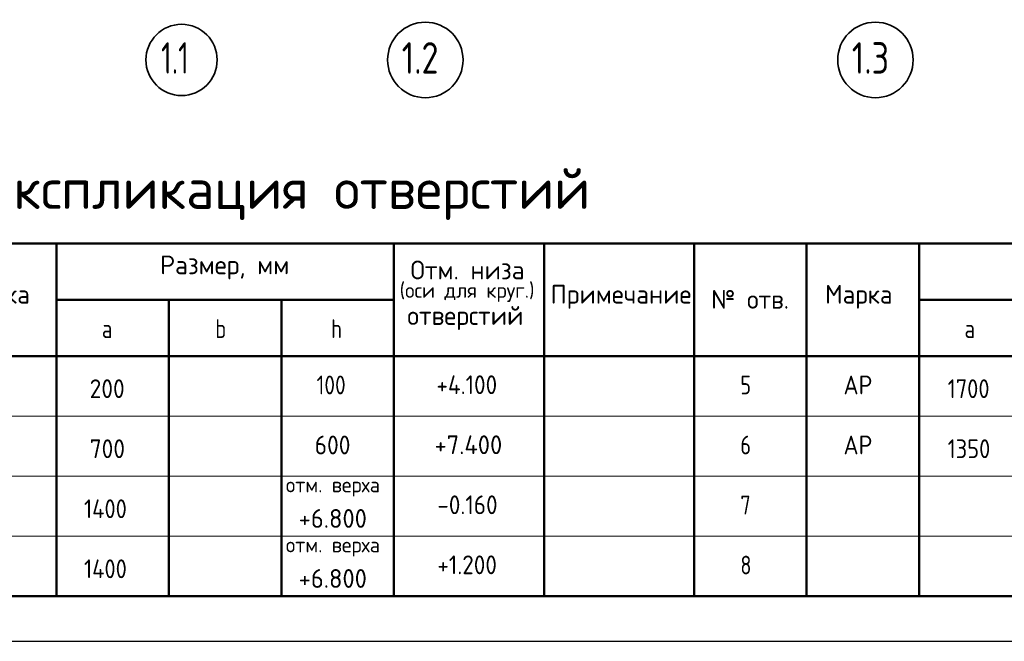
# Model space of a CAD drawing. Header units: millimetres. Extents: x 0 to 50400, y 0 to 35640.
# Tile 2 of 16: x 7110 to 20236, y 0 to 8283. Entities that reach past the tile are written whole.
import ezdxf

# ---------------------------------------------------------------- set-up
doc = ezdxf.new("R2010")
doc.units = ezdxf.units.MM
doc.linetypes.add('______5', pattern=[1320, 960, -120, 120, -120])
doc.layers.add('Standard', color=7, linetype='Continuous', lineweight=25)
doc.layers.add('Оси', color=7, linetype='______5', true_color=0x656565)
doc.styles.add('ISOCPEUR', font='txt')

msp = doc.modelspace()

# ---------------------------------------------------------------- linework, layer by layer
at = {"layer": 'Standard', "color": 7, "linetype": 'Continuous', "lineweight": 50, "transparency": 33554687}
for p, q in [((4600, 5300), (16100, 5300)), ((7600, 5300), (7600, 3800)), ((12100, 5300), (12100, 3800)), ((14100, 5300), (14100, 3800)), ((16100, 5300), (27600, 5300)), ((16100, 5300), (16100, 3800)), ((16100, 5300), (16100, 3800)), ((17600, 5300), (17600, 3800)), ((19100, 5300), (19100, 3800)), ((7600, 4550), (12100, 4550)), ((9100, 4550), (9100, 3800)), ((10600, 4550), (10600, 3800)), ((19100, 4550), (23600, 4550)), ((4600, 3800), (16100, 3800)), ((7600, 3800), (7600, 3000)), ((9100, 3800), (9100, 3000)), ((10600, 3800), (10600, 3000)), ((12100, 3800), (12100, 3000)), ((14100, 3800), (14100, 3000)), ((16100, 3800), (27600, 3800)), ((16100, 3800), (16100, 3000)), ((16100, 3800), (16100, 3000)), ((17600, 3800), (17600, 2200)), ((19100, 3800), (19100, 2200)), ((7600, 3000), (7600, 2200)), ((9100, 3000), (9100, 2200)), ((10600, 3000), (10600, 2200)), ((12100, 3000), (12100, 2200)), ((14100, 3000), (14100, 2200)), ((16100, 3000), (16100, 2200)), ((16100, 3000), (16100, 2200)), ((7600, 2200), (7600, 1400)), ((9100, 2200), (9100, 1400)), ((10600, 2200), (10600, 1400)), ((12100, 2200), (12100, 1400)), ((14100, 2200), (14100, 1400)), ((16100, 2200), (16100, 1400)), ((16100, 2200), (16100, 1400)), ((17600, 2200), (17600, 1400)), ((19100, 2200), (19100, 1400)), ((7600, 1400), (7600, 600)), ((9100, 1400), (9100, 600)), ((10600, 1400), (10600, 600)), ((12100, 1400), (12100, 600)), ((14100, 1400), (14100, 600)), ((16100, 1400), (16100, 600)), ((16100, 1400), (16100, 600)), ((17600, 1400), (17600, 600)), ((19100, 1400), (19100, 600)), ((6100, 600), (7600, 600)), ((7600, 600), (9100, 600)), ((9100, 600), (10600, 600)), ((10600, 600), (12100, 600)), ((12100, 600), (14100, 600)), ((14100, 600), (16100, 600)), ((16100, 600), (17600, 600)), ((17600, 600), (19100, 600)), ((19100, 600), (20600, 600))]:
    msp.add_line(p, q, dxfattribs=at)
at = {"layer": 'Standard', "color": 7, "linetype": 'Continuous', "lineweight": 13, "transparency": 33554687}
for p, q in [((4600, 3800), (16100, 3800)), ((4600, 3800), (16100, 3800)), ((4600, 3800), (16100, 3800)), ((16100, 3800), (27600, 3800)), ((16100, 3800), (27600, 3800)), ((16100, 3800), (27600, 3800)), ((6100, 3000), (7600, 3000)), ((7600, 3000), (9100, 3000)), ((9100, 3000), (10600, 3000)), ((10600, 3000), (12100, 3000)), ((12100, 3000), (14100, 3000)), ((14100, 3000), (16100, 3000)), ((16100, 3000), (17600, 3000)), ((17600, 3000), (19100, 3000)), ((19100, 3000), (20600, 3000)), ((6100, 2200), (7600, 2200)), ((7600, 2200), (9100, 2200)), ((9100, 2200), (10600, 2200)), ((10600, 2200), (12100, 2200)), ((12100, 2200), (14100, 2200)), ((14100, 2200), (16100, 2200)), ((16100, 2200), (17600, 2200)), ((17600, 2200), (19100, 2200)), ((19100, 2200), (20600, 2200)), ((6100, 1400), (7600, 1400)), ((7600, 1400), (9100, 1400)), ((9100, 1400), (10600, 1400)), ((10600, 1400), (12100, 1400)), ((12100, 1400), (14100, 1400)), ((14100, 1400), (16100, 1400)), ((16100, 1400), (17600, 1400)), ((17600, 1400), (19100, 1400)), ((19100, 1400), (20600, 1400))]:
    msp.add_line(p, q, dxfattribs=at)
at = {"layer": 'Standard', "color": 7, "linetype": 'Continuous', "lineweight": 25, "transparency": 33554687}
msp.add_lwpolyline([(0, 0), (50400, 0), (50400, 35640), (0, 35640), (0, 0)], close=True, dxfattribs=at)
at = {"layer": 'Standard', "color": 7, "linetype": 'Continuous', "lineweight": 13, "transparency": 33554687}
msp.add_lwpolyline([(50400, 35640), (0, 35640), (0, 0), (50400, 0), (50400, 35640)], dxfattribs=at)
at = {"layer": 'Standard', "color": 7, "linetype": 'Continuous', "lineweight": 50, "transparency": 33554687}
msp.add_lwpolyline([(2400, 35040), (49800, 35040), (49800, 600), (2400, 600), (2400, 35040)], close=True, dxfattribs=at)
at = {"layer": 'Оси', "color": 7, "linetype": 'Continuous', "lineweight": 35, "transparency": 33554687}
for centre, radius in [((9268, 7747), 475), ((12518, 7747), 503), ((18518, 7747), 503)]:
    msp.add_circle(centre, radius, dxfattribs=at)

# ---------------------------------------------------------------- texts
at = {"layer": 'Standard', "color": 7, "linetype": 'Continuous', "lineweight": 50, "transparency": 33554687, "insert": (6643, 5615), "char_height": 540, "width": 8415.93, "attachment_point": 7, "style": 'ISOCPEUR'}
msp.add_mtext('\\W0.99;Экспликация отверстий', dxfattribs=at)
at = {"layer": 'Standard', "color": 7, "linetype": 'Continuous', "lineweight": 18, "transparency": 33554687, "attachment_point": 7, "style": 'ISOCPEUR'}
for s, insert, char_height, width in [('\\W0.97;Размер, мм', (8982, 4823), 250, 1870.55), ('\\W0.97;Отм. низа', (12321, 4823), 250, 1682.75), ('\\W0.98;(оси для круг.)', (12175, 4523), 200, 1936.79), ('\\W0.95;Марка', (6348, 4432), 250, 1093.34), ('\\W0.97;Примечание', (14188, 4432), 250, 1945.33), ('\\W0.96;№ отв.', (16329, 4432), 250, 1218.99), ('\\W0.95;Марка', (17848, 4432), 250, 1093.33), ('\\W0.97;отверстий', (12277, 4148), 250, 1770.39), ('\\W0.80;а', (8205, 4041), 250, 299.85), ('\\W0.78;b', (9718, 4041), 250, 272.01), ('\\W0.78;h', (11262, 4041), 250, 272.01), ('\\W0.80;а', (19705, 4041), 250, 299.86), ('\\W0.83;100', (11068, 3291), 250, 577.93), ('\\W0.90;+4.100', (12666, 3294), 250, 1037.14), ('\\W0.91;200', (8043, 3241), 250, 638.62), ('\\W0.78;5', (16718, 3291), 250, 272.02), ('\\W0.89;АР', (18093, 3291), 250, 536.65), ('\\W0.87;1700', (19480, 3241), 250, 757.85), ('\\W0.91;700', (8043, 2441), 250, 638.62), ('\\W0.91;600', (11043, 2491), 250, 638.62), ('\\W0.95;+7.400', (12641, 2494), 250, 1093.06), ('\\W0.78;6', (16718, 2491), 250, 272.02), ('\\W0.89;АР', (18093, 2491), 250, 536.65), ('\\W0.87;1350', (19480, 2441), 250, 757.85), ('\\W0.97;отм. верха', (10659, 1931), 200, 1476.34), ('\\W0.87;1400', (7968, 1641), 250, 783.44), ('\\W0.90;-0.160', (12678, 1694), 250, 1011.77), ('\\W0.78;7', (16718, 1691), 250, 272.02), ('\\W0.95;+6.800', (10830, 1512), 250, 1067.85), ('\\W0.97;отм. верха', (10659, 1131), 200, 1476.34), ('\\W0.87;1400', (7968, 841), 250, 783.44), ('\\W0.90;+1.200', (12678, 894), 250, 1011.77), ('\\W0.78;8', (16718, 891), 250, 272.02), ('\\W0.95;+6.800', (10830, 712), 250, 1067.85)]:
    msp.add_mtext(s, dxfattribs=dict(at, insert=insert, char_height=char_height, width=width))
at = {"layer": 'Оси', "color": 7, "linetype": 'Continuous', "lineweight": 35, "transparency": 33554687, "char_height": 420, "attachment_point": 7, "style": 'ISOCPEUR'}
for s, insert, width in [('\\W0.68;1.1', (8995, 7564), 689.5), ('\\W0.79;1.2', (12203, 7564), 795.3), ('\\W0.79;1.3', (18203, 7564), 795.3)]:
    msp.add_mtext(s, dxfattribs=dict(at, insert=insert, width=width))

doc.saveas('drawing.dxf')
